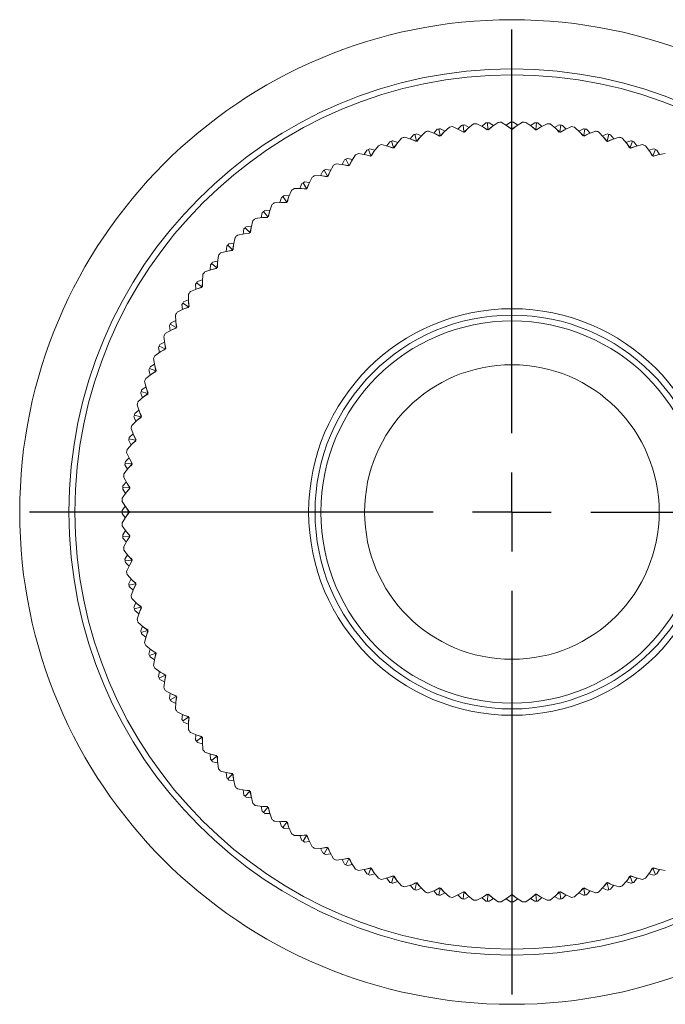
# Model space of a CAD drawing. Header units: inches. Extents: x 1.3 to 19.3, y 2.5 to 15.4.
# Tile 25 of 27: x 9.5 to 11.1, y 12.7 to 15.2. Entities that reach past the tile are written whole.
import ezdxf

# ---------------------------------------------------------------- set-up
doc = ezdxf.new("R2010")
doc.units = ezdxf.units.IN
doc.header["$MEASUREMENT"] = 0
doc.layers.add('SLD-0', color=7, linetype='Continuous')

# ---------------------------------------------------------------- blocks, each defined once
blk = doc.blocks.new('SW_CENTERMARKSYMBOL_0')
at = {"layer": 'SLD-0', "color": 0}
for p, q in [((0, 0.2), (0, 1.225)), ((0, 0), (0, 0.1)), ((-0.2, 0), (-1.225, 0)), ((0, 0), (-0.1, 0)), ((0, 0), (0, -0.1)), ((0, 0), (0.1, 0)), ((0.2, 0), (1.225, 0)), ((0, -0.2), (0, -1.225))]:
    blk.add_line(p, q, dxfattribs=at)

msp = doc.modelspace()

# ---------------------------------------------------------------- linework, layer by layer
at = {"color": 7, "linetype": 'Continuous', "lineweight": 15}
for p, q in [((10.6235, 14.9138), (10.6382, 14.9256)), ((10.6462, 14.9264), (10.6628, 14.9175)), ((10.6692, 14.9282), (10.6591, 14.9195)), ((10.6743, 14.9114), (10.6732, 14.9285)), ((10.6772, 14.9287), (10.6883, 14.9214)), ((10.6849, 14.9189), (10.7003, 14.9298)), ((10.7083, 14.9301), (10.7243, 14.9202)), ((10.7314, 14.9304), (10.7207, 14.9224)), ((10.7354, 14.9133), (10.7354, 14.9304)), ((10.7394, 14.9304), (10.75, 14.9224)), ((10.7464, 14.9202), (10.7625, 14.9301)), ((10.7705, 14.9298), (10.7859, 14.9189)), ((10.7935, 14.9287), (10.7824, 14.9214)), ((10.7965, 14.9114), (10.7975, 14.9285)), ((10.8015, 14.9282), (10.8117, 14.9195)), ((10.8079, 14.9175), (10.8246, 14.9264)), ((10.8325, 14.9256), (10.8472, 14.9138)), ((10.4931, 14.9003), (10.5054, 14.8952)), ((10.5024, 14.8921), (10.5155, 14.9057)), ((10.5233, 14.9074), (10.5409, 14.9007)), ((10.5459, 14.9121), (10.537, 14.9022)), ((10.5409, 14.9007), (10.5518, 14.8949)), ((10.5409, 14.9007), (10.5524, 14.8955)), ((10.5531, 14.8961), (10.5499, 14.9129)), ((10.5538, 14.9136), (10.5658, 14.9077)), ((10.5626, 14.9049), (10.5539, 14.8958)), ((10.5547, 14.8955), (10.5626, 14.9049)), ((10.5626, 14.9049), (10.5766, 14.9176)), ((10.5845, 14.9189), (10.6016, 14.911)), ((10.6073, 14.9221), (10.5978, 14.9128)), ((10.6016, 14.911), (10.6121, 14.9046)), ((10.6016, 14.911), (10.6127, 14.9051)), ((10.6134, 14.9057), (10.6113, 14.9226)), ((10.6121, 14.9046), (10.6134, 14.9057)), ((10.6134, 14.9057), (10.615, 14.905)), ((10.6235, 14.9138), (10.6142, 14.9053)), ((10.615, 14.905), (10.6235, 14.9138)), ((10.6153, 14.9231), (10.6268, 14.9165)), ((10.6628, 14.9175), (10.6729, 14.9104)), ((10.6628, 14.9175), (10.6736, 14.9109)), ((10.6729, 14.9104), (10.6743, 14.9114)), ((10.6743, 14.9114), (10.6758, 14.9106)), ((10.6849, 14.9189), (10.6751, 14.911)), ((10.6758, 14.9106), (10.6849, 14.9189)), ((10.7243, 14.9202), (10.7339, 14.9124)), ((10.7243, 14.9202), (10.7346, 14.9129)), ((10.7339, 14.9124), (10.7354, 14.9133)), ((10.7354, 14.9133), (10.7368, 14.9124)), ((10.7464, 14.9202), (10.7361, 14.9129)), ((10.7368, 14.9124), (10.7464, 14.9202)), ((10.7859, 14.9189), (10.7949, 14.9106)), ((10.7859, 14.9189), (10.7957, 14.911)), ((10.7949, 14.9106), (10.7965, 14.9114)), ((10.7965, 14.9114), (10.7979, 14.9104)), ((10.8079, 14.9175), (10.7972, 14.9109)), ((10.7979, 14.9104), (10.8079, 14.9175)), ((10.8555, 14.9231), (10.8439, 14.9165)), ((10.8472, 14.9138), (10.8557, 14.905)), ((10.8472, 14.9138), (10.8565, 14.9053)), ((10.8557, 14.905), (10.8573, 14.9057)), ((10.8573, 14.9057), (10.8595, 14.9226)), ((10.8573, 14.9057), (10.8587, 14.9046)), ((10.8691, 14.911), (10.858, 14.9051)), ((10.8587, 14.9046), (10.8691, 14.911)), ((10.8634, 14.9221), (10.873, 14.9128)), ((10.8691, 14.911), (10.8863, 14.9189)), ((10.8942, 14.9176), (10.9081, 14.9049)), ((10.9169, 14.9136), (10.905, 14.9077)), ((10.9081, 14.9049), (10.9161, 14.8955)), ((10.9081, 14.9049), (10.9169, 14.8958)), ((10.9177, 14.8961), (10.9209, 14.9129)), ((10.9298, 14.9007), (10.9183, 14.8955)), ((10.919, 14.8949), (10.9298, 14.9007)), ((10.9248, 14.9121), (10.9338, 14.9022)), ((10.9298, 14.9007), (10.9474, 14.9074)), ((10.9552, 14.9057), (10.9683, 14.8921)), ((10.9777, 14.9003), (10.9654, 14.8952)), ((10.4256, 14.8807), (10.418, 14.8698)), ((10.4347, 14.8657), (10.4294, 14.882)), ((10.4333, 14.8832), (10.4459, 14.8788)), ((10.4431, 14.8756), (10.4356, 14.8655)), ((10.4364, 14.8653), (10.4431, 14.8756)), ((10.4431, 14.8756), (10.4553, 14.89)), ((10.463, 14.8922), (10.481, 14.8866)), ((10.4853, 14.8983), (10.477, 14.8879)), ((10.481, 14.8866), (10.4922, 14.8815)), ((10.481, 14.8866), (10.4928, 14.8821)), ((10.4934, 14.8828), (10.4892, 14.8993)), ((10.4922, 14.8815), (10.4934, 14.8828)), ((10.4934, 14.8828), (10.4951, 14.8823)), ((10.5024, 14.8921), (10.4943, 14.8825)), ((10.4951, 14.8823), (10.5024, 14.8921)), ((10.5518, 14.8949), (10.5531, 14.8961)), ((10.5531, 14.8961), (10.5547, 14.8955)), ((10.9161, 14.8955), (10.9177, 14.8961)), ((10.9177, 14.8961), (10.919, 14.8949)), ((10.9683, 14.8921), (10.9757, 14.8823)), ((10.9683, 14.8921), (10.9765, 14.8825)), ((10.9757, 14.8823), (10.9773, 14.8828)), ((10.9773, 14.8828), (10.9816, 14.8993)), ((10.9773, 14.8828), (10.9785, 14.8815)), ((10.9897, 14.8866), (10.9779, 14.8821)), ((10.9785, 14.8815), (10.9897, 14.8866)), ((10.9855, 14.8983), (10.9938, 14.8879)), ((10.9897, 14.8866), (11.0077, 14.8922)), ((11.0154, 14.89), (11.0276, 14.8756)), ((11.0375, 14.8832), (11.0249, 14.8788)), ((11.0276, 14.8756), (11.0343, 14.8653)), ((11.0276, 14.8756), (11.0352, 14.8655)), ((11.036, 14.8657), (11.0413, 14.882)), ((11.0451, 14.8807), (11.0528, 14.8698)), ((10.3459, 14.8506), (10.3644, 14.8473)), ((10.3672, 14.8594), (10.3603, 14.848)), ((10.3772, 14.845), (10.3709, 14.8609)), ((10.3747, 14.8624), (10.3875, 14.8588)), ((10.385, 14.8554), (10.3781, 14.8449)), ((10.3789, 14.8447), (10.385, 14.8554)), ((10.385, 14.8554), (10.3963, 14.8705)), ((10.4038, 14.8732), (10.4221, 14.8688)), ((10.4221, 14.8688), (10.4336, 14.8644)), ((10.4221, 14.8688), (10.4342, 14.865)), ((10.4336, 14.8644), (10.4347, 14.8657)), ((10.4347, 14.8657), (10.4364, 14.8653)), ((11.0343, 14.8653), (11.036, 14.8657)), ((11.036, 14.8657), (11.0371, 14.8644)), ((11.0486, 14.8688), (11.0366, 14.865)), ((11.0371, 14.8644), (11.0486, 14.8688)), ((11.0486, 14.8688), (11.067, 14.8732)), ((11.0745, 14.8705), (11.0858, 14.8554)), ((11.0961, 14.8624), (11.0832, 14.8588)), ((11.0858, 14.8554), (11.0918, 14.8447)), ((11.0858, 14.8554), (11.0927, 14.8449)), ((11.0935, 14.845), (11.0998, 14.8609)), ((11.1035, 14.8594), (11.1105, 14.848)), ((11.1063, 14.8473), (11.1249, 14.8506)), ((10.3102, 14.8345), (10.304, 14.8227)), ((10.3211, 14.8207), (10.3139, 14.8362)), ((10.3175, 14.8379), (10.3305, 14.8352)), ((10.3282, 14.8316), (10.322, 14.8206)), ((10.3228, 14.8206), (10.3282, 14.8316)), ((10.3282, 14.8316), (10.3385, 14.8474)), ((10.3644, 14.8473), (10.3762, 14.8436)), ((10.3644, 14.8473), (10.3767, 14.8443)), ((10.3762, 14.8436), (10.3772, 14.845)), ((10.3772, 14.845), (10.3789, 14.8447)), ((11.0918, 14.8447), (11.0935, 14.845)), ((11.0935, 14.845), (11.0946, 14.8436)), ((11.1063, 14.8473), (11.0941, 14.8443)), ((11.0946, 14.8436), (11.1063, 14.8473)), ((10.2549, 14.806), (10.2495, 14.7939)), ((10.2667, 14.793), (10.2584, 14.808)), ((10.262, 14.8099), (10.2752, 14.808)), ((10.2731, 14.8043), (10.2676, 14.793)), ((10.2684, 14.7929), (10.2731, 14.8043)), ((10.2731, 14.8043), (10.2824, 14.8207)), ((10.2895, 14.8243), (10.3082, 14.8222)), ((10.3082, 14.8222), (10.3202, 14.8193)), ((10.3082, 14.8222), (10.3206, 14.82)), ((10.3202, 14.8193), (10.3211, 14.8207)), ((10.3211, 14.8207), (10.3228, 14.8206)), ((10.2141, 14.7619), (10.2049, 14.7763)), ((10.2083, 14.7785), (10.2216, 14.7774)), ((10.2197, 14.7736), (10.228, 14.7905)), ((10.2349, 14.7946), (10.2537, 14.7936)), ((10.2537, 14.7936), (10.2658, 14.7915)), ((10.2537, 14.7936), (10.2662, 14.7922)), ((10.2658, 14.7915), (10.2667, 14.793)), ((10.2667, 14.793), (10.2684, 14.7929)), ((10.1684, 14.7395), (10.1756, 14.757)), ((10.1822, 14.7615), (10.2011, 14.7617)), ((10.2015, 14.7742), (10.1968, 14.7617)), ((10.2011, 14.7617), (10.2133, 14.7603)), ((10.2011, 14.7617), (10.2137, 14.7611)), ((10.2133, 14.7603), (10.2141, 14.7619)), ((10.2141, 14.7619), (10.2158, 14.7619)), ((10.2197, 14.7736), (10.2149, 14.7619)), ((10.2158, 14.7619), (10.2197, 14.7736)), ((10.1318, 14.7251), (10.1506, 14.7265)), ((10.1502, 14.739), (10.1463, 14.7262)), ((10.1506, 14.7265), (10.1632, 14.7267)), ((10.1506, 14.7265), (10.1629, 14.7259)), ((10.1635, 14.7275), (10.1535, 14.7414)), ((10.1567, 14.7437), (10.1701, 14.7435)), ((10.1629, 14.7259), (10.1635, 14.7275)), ((10.1635, 14.7275), (10.1652, 14.7277)), ((10.1684, 14.7395), (10.1644, 14.7276)), ((10.1652, 14.7277), (10.1684, 14.7395)), ((10.1012, 14.7007), (10.0982, 14.6877)), ((10.1152, 14.6901), (10.1043, 14.7032)), ((10.1074, 14.7058), (10.1207, 14.7064)), ((10.1194, 14.7024), (10.1161, 14.6902)), ((10.1169, 14.6903), (10.1194, 14.7024)), ((10.1194, 14.7024), (10.1254, 14.7202)), ((10.0728, 14.6622), (10.0777, 14.6804)), ((10.0837, 14.6857), (10.1023, 14.6883)), ((10.1023, 14.6883), (10.1149, 14.6892)), ((10.1023, 14.6883), (10.1147, 14.6884)), ((10.1147, 14.6884), (10.1152, 14.6901)), ((10.1152, 14.6901), (10.1169, 14.6903)), ((10.0547, 14.6593), (10.0525, 14.6462)), ((10.0694, 14.6497), (10.0577, 14.6621)), ((10.0606, 14.6648), (10.0739, 14.6663)), ((10.0728, 14.6622), (10.0702, 14.6498)), ((10.0711, 14.65), (10.0728, 14.6622)), ((10.0287, 14.6192), (10.0325, 14.6376)), ((10.0382, 14.6433), (10.0566, 14.6471)), ((10.0566, 14.6471), (10.0691, 14.6488)), ((10.0566, 14.6471), (10.0689, 14.648)), ((10.0689, 14.648), (10.0694, 14.6497)), ((10.0694, 14.6497), (10.0711, 14.65)), ((9.9954, 14.5981), (10.0136, 14.603)), ((10.011, 14.6152), (10.0095, 14.6019)), ((10.0136, 14.603), (10.026, 14.6056)), ((10.0136, 14.603), (10.0258, 14.6047)), ((10.0261, 14.6064), (10.0137, 14.6181)), ((10.0164, 14.621), (10.0296, 14.6233)), ((10.0258, 14.6047), (10.0261, 14.6064)), ((10.0261, 14.6064), (10.0278, 14.6069)), ((10.0287, 14.6192), (10.027, 14.6067)), ((10.0278, 14.6069), (10.0287, 14.6192)), ((9.9751, 14.5746), (9.9881, 14.5776)), ((9.9875, 14.5735), (9.9901, 14.5921)), ((9.9556, 14.5504), (9.9734, 14.5564)), ((9.97, 14.5684), (9.9694, 14.5551)), ((9.9857, 14.5606), (9.9726, 14.5715)), ((9.9734, 14.5564), (9.9856, 14.5597)), ((9.9734, 14.5564), (9.9855, 14.5589)), ((9.9855, 14.5589), (9.9857, 14.5606)), ((9.9857, 14.5606), (9.9874, 14.5611)), ((9.9875, 14.5735), (9.9866, 14.5609)), ((9.9874, 14.5611), (9.9875, 14.5735)), ((9.9368, 14.5256), (9.9496, 14.5295)), ((9.9492, 14.5252), (9.9491, 14.5126)), ((9.9492, 14.5252), (9.9507, 14.544)), ((9.9499, 14.5129), (9.9492, 14.5252)), ((9.9188, 14.5002), (9.9363, 14.5074)), ((9.9321, 14.5191), (9.9323, 14.5057)), ((9.9483, 14.5123), (9.9344, 14.5223)), ((9.9363, 14.5074), (9.9482, 14.5114)), ((9.9363, 14.5074), (9.9481, 14.5106)), ((9.9481, 14.5106), (9.9483, 14.5123)), ((9.9483, 14.5123), (9.9499, 14.5129)), ((9.9016, 14.4743), (9.9141, 14.479)), ((9.9141, 14.4747), (9.9143, 14.4936)), ((9.8853, 14.4478), (9.9022, 14.4561)), ((9.8973, 14.4675), (9.8984, 14.4542)), ((9.9139, 14.4617), (9.8995, 14.4709)), ((9.9022, 14.4561), (9.9139, 14.4609)), ((9.9022, 14.4561), (9.9139, 14.46)), ((9.9139, 14.4617), (9.9155, 14.4625)), ((9.9139, 14.46), (9.9139, 14.4617)), ((9.9155, 14.4625), (9.9141, 14.4747)), ((9.9141, 14.4747), (9.9147, 14.4621)), ((9.8698, 14.4209), (9.8819, 14.4263)), ((9.8822, 14.4221), (9.8812, 14.4409)), ((9.8551, 14.3934), (9.8715, 14.4027)), ((9.8659, 14.4138), (9.8678, 14.4006)), ((9.8828, 14.4091), (9.8678, 14.4174)), ((9.8715, 14.4027), (9.8828, 14.4082)), ((9.8715, 14.4027), (9.8829, 14.4074)), ((9.8843, 14.41), (9.8822, 14.4221)), ((9.8822, 14.4221), (9.8836, 14.4096)), ((9.8828, 14.4091), (9.8843, 14.41)), ((9.8829, 14.4074), (9.8828, 14.4091)), ((9.8536, 14.3676), (9.8515, 14.3863)), ((9.8379, 14.3583), (9.8406, 14.3453)), ((9.8551, 14.3547), (9.8396, 14.3619)), ((9.8413, 14.3656), (9.8531, 14.3718)), ((9.8442, 14.3476), (9.8552, 14.3538)), ((9.8442, 14.3476), (9.8552, 14.353)), ((9.8565, 14.3556), (9.8536, 14.3676)), ((9.8536, 14.3676), (9.8558, 14.3552)), ((9.8551, 14.3547), (9.8565, 14.3556)), ((9.8552, 14.353), (9.8551, 14.3547)), ((9.8285, 14.3114), (9.8252, 14.3299)), ((9.8284, 14.3373), (9.8442, 14.3476)), ((9.8134, 14.3011), (9.817, 14.2883)), ((9.8308, 14.2986), (9.8149, 14.3049)), ((9.8164, 14.3086), (9.8278, 14.3155)), ((9.8322, 14.2996), (9.8285, 14.3114)), ((9.8285, 14.3114), (9.8315, 14.2991)), ((9.8053, 14.2795), (9.8204, 14.2908)), ((9.8204, 14.2908), (9.8309, 14.2977)), ((9.8204, 14.2908), (9.8311, 14.2969)), ((9.8308, 14.2986), (9.8322, 14.2996)), ((9.8311, 14.2969), (9.8308, 14.2986)), ((9.7951, 14.2502), (9.806, 14.2578)), ((9.807, 14.2537), (9.8026, 14.272)), ((9.8114, 14.2422), (9.807, 14.2537)), ((9.807, 14.2537), (9.8107, 14.2416)), ((9.7858, 14.2205), (9.8002, 14.2327)), ((9.7926, 14.2425), (9.7969, 14.2299)), ((9.8101, 14.2411), (9.7938, 14.2464)), ((9.8002, 14.2327), (9.8103, 14.2402)), ((9.8002, 14.2327), (9.8105, 14.2394)), ((9.8101, 14.2411), (9.8114, 14.2422)), ((9.8105, 14.2394), (9.8101, 14.2411)), ((9.7892, 14.1948), (9.7836, 14.2128)), ((9.7755, 14.1827), (9.7806, 14.1704)), ((9.793, 14.1824), (9.7765, 14.1866)), ((9.7775, 14.1905), (9.7879, 14.1988)), ((9.7837, 14.1734), (9.7933, 14.1815)), ((9.7837, 14.1734), (9.7935, 14.1807)), ((9.7943, 14.1836), (9.7892, 14.1948)), ((9.7892, 14.1948), (9.7937, 14.183)), ((9.793, 14.1824), (9.7943, 14.1836)), ((9.7935, 14.1807), (9.793, 14.1824)), ((9.7751, 14.1349), (9.7684, 14.1525)), ((9.7701, 14.1603), (9.7837, 14.1734)), ((9.7797, 14.1227), (9.7629, 14.1259)), ((9.7637, 14.1299), (9.7736, 14.1388)), ((9.7809, 14.124), (9.7751, 14.1349)), ((9.7751, 14.1349), (9.7803, 14.1234)), ((9.7582, 14.0992), (9.7709, 14.1131)), ((9.7622, 14.122), (9.7681, 14.11)), ((9.7709, 14.1131), (9.78, 14.1219)), ((9.7709, 14.1131), (9.7803, 14.1211)), ((9.7797, 14.1227), (9.7809, 14.124)), ((9.7803, 14.1211), (9.7797, 14.1227)), ((9.7537, 14.0685), (9.763, 14.078)), ((9.7647, 14.0742), (9.7569, 14.0913)), ((9.7502, 14.0376), (9.762, 14.0522)), ((9.7527, 14.0605), (9.7593, 14.049)), ((9.7701, 14.0624), (9.7532, 14.0645)), ((9.762, 14.0522), (9.7705, 14.0616)), ((9.762, 14.0522), (9.7708, 14.0608)), ((9.7712, 14.0637), (9.7647, 14.0742)), ((9.7647, 14.0742), (9.7707, 14.0631)), ((9.7701, 14.0624), (9.7712, 14.0637)), ((9.7708, 14.0608), (9.7701, 14.0624)), ((9.7583, 14.013), (9.7494, 14.0296)), ((9.7644, 14.0015), (9.7473, 14.0026)), ((9.7476, 14.0066), (9.7563, 14.0167)), ((9.7569, 13.9909), (9.7648, 14.0007)), ((9.7654, 14.0029), (9.7583, 14.013)), ((9.7583, 14.013), (9.7649, 14.0022)), ((9.7644, 14.0015), (9.7654, 14.0029)), ((9.7652, 14), (9.7644, 14.0015)), ((9.746, 13.9755), (9.7569, 13.9909)), ((9.7471, 13.9986), (9.7544, 13.9875)), ((9.7569, 13.9909), (9.7652, 14)), ((9.7454, 13.9444), (9.7534, 13.9551)), ((9.7556, 13.9515), (9.7457, 13.9675)), ((9.7634, 13.9419), (9.7556, 13.9515)), ((9.7556, 13.9515), (9.7629, 13.9412)), ((9.7625, 13.9404), (9.7454, 13.9404)), ((9.7454, 13.9364), (9.7534, 13.9258)), ((9.7457, 13.9133), (9.7556, 13.9294)), ((9.7556, 13.9294), (9.7629, 13.9397)), ((9.7556, 13.9294), (9.7634, 13.939)), ((9.7625, 13.9404), (9.7634, 13.9419)), ((9.7634, 13.939), (9.7625, 13.9404)), ((9.7569, 13.8899), (9.746, 13.9053)), ((9.7471, 13.8823), (9.7544, 13.8934)), ((9.7644, 13.8793), (9.7473, 13.8783)), ((9.7652, 13.8809), (9.7569, 13.8899)), ((9.7569, 13.8899), (9.7648, 13.8801)), ((9.7583, 13.8679), (9.7649, 13.8786)), ((9.7583, 13.8679), (9.7654, 13.8779)), ((9.7644, 13.8793), (9.7652, 13.8809)), ((9.7654, 13.8779), (9.7644, 13.8793)), ((9.7476, 13.8743), (9.7563, 13.8641)), ((9.7494, 13.8512), (9.7583, 13.8679)), ((9.762, 13.8286), (9.7502, 13.8433)), ((9.7527, 13.8203), (9.7593, 13.8319)), ((9.7708, 13.8201), (9.762, 13.8286)), ((9.762, 13.8286), (9.7705, 13.8193)), ((9.7701, 13.8185), (9.7532, 13.8163)), ((9.7537, 13.8124), (9.763, 13.8028)), ((9.7569, 13.7895), (9.7647, 13.8067)), ((9.7647, 13.8067), (9.7707, 13.8178)), ((9.7647, 13.8067), (9.7712, 13.8171)), ((9.7701, 13.8185), (9.7708, 13.8201)), ((9.7712, 13.8171), (9.7701, 13.8185)), ((9.7709, 13.7677), (9.7582, 13.7816)), ((9.7622, 13.7589), (9.7681, 13.7708)), ((9.7797, 13.7581), (9.7629, 13.7549)), ((9.7637, 13.751), (9.7736, 13.742)), ((9.7803, 13.7597), (9.7709, 13.7677)), ((9.7709, 13.7677), (9.78, 13.7589)), ((9.7751, 13.746), (9.7803, 13.7575)), ((9.7751, 13.746), (9.7809, 13.7568)), ((9.7797, 13.7581), (9.7803, 13.7597)), ((9.7809, 13.7568), (9.7797, 13.7581)), ((9.7684, 13.7284), (9.7751, 13.746)), ((9.7837, 13.7075), (9.7701, 13.7206)), ((9.7755, 13.6981), (9.7806, 13.7104)), ((9.7935, 13.7001), (9.7837, 13.7075)), ((9.7837, 13.7075), (9.7933, 13.6993)), ((9.793, 13.6985), (9.7935, 13.7001)), ((9.793, 13.6985), (9.7765, 13.6942)), ((9.7775, 13.6903), (9.7879, 13.682)), ((9.7836, 13.6681), (9.7892, 13.6861)), ((9.7892, 13.6861), (9.7937, 13.6979)), ((9.7892, 13.6861), (9.7943, 13.6973)), ((9.7943, 13.6973), (9.793, 13.6985)), ((9.8002, 13.6482), (9.7858, 13.6604)), ((9.7926, 13.6383), (9.7969, 13.6509)), ((9.8101, 13.6398), (9.7938, 13.6345)), ((9.7951, 13.6307), (9.806, 13.623)), ((9.8105, 13.6415), (9.8002, 13.6482)), ((9.8002, 13.6482), (9.8103, 13.6406)), ((9.8026, 13.6088), (9.807, 13.6272)), ((9.807, 13.6272), (9.8107, 13.6392)), ((9.807, 13.6272), (9.8114, 13.6387)), ((9.8101, 13.6398), (9.8105, 13.6415)), ((9.8114, 13.6387), (9.8101, 13.6398)), ((9.8204, 13.59), (9.8053, 13.6013)), ((9.8134, 13.5797), (9.817, 13.5926)), ((9.8308, 13.5823), (9.8149, 13.576)), ((9.8311, 13.584), (9.8204, 13.59)), ((9.8204, 13.59), (9.8309, 13.5831)), ((9.8285, 13.5695), (9.8315, 13.5817)), ((9.8285, 13.5695), (9.8322, 13.5812)), ((9.8308, 13.5823), (9.8311, 13.584)), ((9.8322, 13.5812), (9.8308, 13.5823)), ((9.8164, 13.5723), (9.8278, 13.5653)), ((9.8252, 13.5509), (9.8285, 13.5695)), ((9.8442, 13.5333), (9.8284, 13.5436)), ((9.8379, 13.5225), (9.8406, 13.5356)), ((9.8551, 13.5262), (9.8396, 13.5189)), ((9.8552, 13.5279), (9.8442, 13.5333)), ((9.8442, 13.5333), (9.8552, 13.5271)), ((9.8536, 13.5133), (9.8558, 13.5257)), ((9.8536, 13.5133), (9.8565, 13.5252)), ((9.8551, 13.5262), (9.8552, 13.5279)), ((9.8565, 13.5252), (9.8551, 13.5262)), ((9.8413, 13.5153), (9.8531, 13.5091)), ((9.8515, 13.4945), (9.8536, 13.5133)), ((9.8715, 13.4781), (9.8551, 13.4874)), ((9.8659, 13.467), (9.8678, 13.4802)), ((9.8829, 13.4734), (9.8715, 13.4781)), ((9.8715, 13.4781), (9.8828, 13.4726)), ((9.8828, 13.4717), (9.8678, 13.4635)), ((9.8698, 13.46), (9.8819, 13.4545)), ((9.8812, 13.4399), (9.8822, 13.4587)), ((9.8822, 13.4587), (9.8836, 13.4713)), ((9.8822, 13.4587), (9.8843, 13.4709)), ((9.8828, 13.4717), (9.8829, 13.4734)), ((9.8843, 13.4709), (9.8828, 13.4717)), ((9.9022, 13.4248), (9.8853, 13.433)), ((9.8973, 13.4134), (9.8984, 13.4266)), ((9.9139, 13.4191), (9.8995, 13.41)), ((9.9016, 13.4066), (9.9141, 13.4019)), ((9.9139, 13.4208), (9.9022, 13.4248)), ((9.9022, 13.4248), (9.9139, 13.42)), ((9.9139, 13.4191), (9.9139, 13.4208)), ((9.9155, 13.4184), (9.9139, 13.4191)), ((9.9141, 13.4061), (9.9147, 13.4187)), ((9.9141, 13.4061), (9.9155, 13.4184)), ((9.9143, 13.3873), (9.9141, 13.4061)), ((9.9363, 13.3735), (9.9188, 13.3807)), ((9.9321, 13.3618), (9.9323, 13.3751)), ((9.9483, 13.3686), (9.9344, 13.3585)), ((9.9481, 13.3703), (9.9363, 13.3735)), ((9.9363, 13.3735), (9.9482, 13.3694)), ((9.9368, 13.3553), (9.9496, 13.3514)), ((9.9483, 13.3686), (9.9481, 13.3703)), ((9.9499, 13.3679), (9.9483, 13.3686)), ((9.9492, 13.3556), (9.9491, 13.3682)), ((9.9492, 13.3556), (9.9499, 13.3679)), ((9.9507, 13.3368), (9.9492, 13.3556)), ((9.9734, 13.3244), (9.9556, 13.3305)), ((9.97, 13.3125), (9.9694, 13.3258)), ((9.9857, 13.3203), (9.9726, 13.3094)), ((9.9855, 13.322), (9.9734, 13.3244)), ((9.9734, 13.3244), (9.9856, 13.3211)), ((9.9751, 13.3063), (9.9881, 13.3032)), ((9.9857, 13.3203), (9.9855, 13.322)), ((9.9874, 13.3197), (9.9857, 13.3203)), ((9.9875, 13.3074), (9.9866, 13.32)), ((9.9875, 13.3074), (9.9874, 13.3197)), ((9.9901, 13.2887), (9.9875, 13.3074)), ((10.0136, 13.2778), (9.9954, 13.2827)), ((10.011, 13.2657), (10.0095, 13.2789)), ((10.0258, 13.2761), (10.0136, 13.2778)), ((10.0136, 13.2778), (10.026, 13.2753)), ((10.0261, 13.2744), (10.0258, 13.2761)), ((10.0261, 13.2744), (10.0137, 13.2627)), ((10.0164, 13.2598), (10.0296, 13.2575)), ((10.0278, 13.274), (10.0261, 13.2744)), ((10.0287, 13.2617), (10.027, 13.2742)), ((10.0287, 13.2617), (10.0278, 13.274)), ((10.0325, 13.2432), (10.0287, 13.2617)), ((10.0566, 13.2338), (10.0382, 13.2376)), ((10.0547, 13.2215), (10.0525, 13.2346)), ((10.0689, 13.2329), (10.0566, 13.2338)), ((10.0566, 13.2338), (10.0691, 13.2321)), ((10.0694, 13.2312), (10.0577, 13.2187)), ((10.0694, 13.2312), (10.0689, 13.2329)), ((10.0711, 13.2309), (10.0694, 13.2312)), ((10.0728, 13.2187), (10.0702, 13.231)), ((10.0728, 13.2187), (10.0711, 13.2309)), ((10.0606, 13.216), (10.0739, 13.2146)), ((10.0777, 13.2005), (10.0728, 13.2187)), ((10.1023, 13.1926), (10.0837, 13.1952)), ((10.1012, 13.1802), (10.0982, 13.1932)), ((10.1147, 13.1924), (10.1023, 13.1926)), ((10.1023, 13.1926), (10.1149, 13.1916)), ((10.1152, 13.1908), (10.1043, 13.1776)), ((10.1074, 13.1751), (10.1207, 13.1745)), ((10.1152, 13.1908), (10.1147, 13.1924)), ((10.1169, 13.1905), (10.1152, 13.1908)), ((10.1194, 13.1785), (10.1161, 13.1907)), ((10.1194, 13.1785), (10.1169, 13.1905)), ((10.1254, 13.1606), (10.1194, 13.1785)), ((10.1506, 13.1543), (10.1318, 13.1557)), ((10.1502, 13.1419), (10.1463, 13.1546)), ((10.1629, 13.1549), (10.1506, 13.1543)), ((10.1506, 13.1543), (10.1632, 13.1541)), ((10.1635, 13.1533), (10.1535, 13.1395)), ((10.1635, 13.1533), (10.1629, 13.1549)), ((10.1652, 13.1532), (10.1635, 13.1533)), ((10.1684, 13.1413), (10.1644, 13.1533)), ((10.1684, 13.1413), (10.1652, 13.1532)), ((10.1567, 13.1371), (10.1701, 13.1374)), ((10.1756, 13.1239), (10.1684, 13.1413)), ((10.2011, 13.1191), (10.1822, 13.1194)), ((10.2015, 13.1067), (10.1968, 13.1192)), ((10.2133, 13.1205), (10.2011, 13.1191)), ((10.2011, 13.1191), (10.2137, 13.1198)), ((10.2141, 13.119), (10.2049, 13.1045)), ((10.2083, 13.1024), (10.2216, 13.1035)), ((10.2141, 13.119), (10.2133, 13.1205)), ((10.2158, 13.1189), (10.2141, 13.119)), ((10.2197, 13.1073), (10.2149, 13.119)), ((10.2197, 13.1073), (10.2158, 13.1189)), ((10.228, 13.0903), (10.2197, 13.1073)), ((10.2537, 13.0872), (10.2349, 13.0863)), ((10.2549, 13.0748), (10.2495, 13.087)), ((10.2658, 13.0894), (10.2537, 13.0872)), ((10.2537, 13.0872), (10.2662, 13.0886)), ((10.2667, 13.0879), (10.2584, 13.0729)), ((10.2667, 13.0879), (10.2658, 13.0894)), ((10.2684, 13.0879), (10.2667, 13.0879)), ((10.2731, 13.0765), (10.2676, 13.0879)), ((10.2731, 13.0765), (10.2684, 13.0879)), ((10.2824, 13.0602), (10.2731, 13.0765)), ((10.262, 13.071), (10.2752, 13.0729)), ((10.3082, 13.0586), (10.2895, 13.0565)), ((10.3102, 13.0464), (10.304, 13.0582)), ((10.3202, 13.0615), (10.3082, 13.0586)), ((10.3082, 13.0586), (10.3206, 13.0608)), ((10.3211, 13.0601), (10.3139, 13.0446)), ((10.3211, 13.0601), (10.3202, 13.0615)), ((10.3228, 13.0603), (10.3211, 13.0601)), ((10.3282, 13.0492), (10.322, 13.0602)), ((10.3282, 13.0492), (10.3228, 13.0603)), ((10.3175, 13.0429), (10.3305, 13.0457)), ((10.3385, 13.0334), (10.3282, 13.0492)), ((10.3644, 13.0336), (10.3459, 13.0303)), ((10.3672, 13.0214), (10.3603, 13.0328)), ((10.3762, 13.0372), (10.3644, 13.0336)), ((10.3644, 13.0336), (10.3767, 13.0365)), ((10.3772, 13.0358), (10.3709, 13.0199)), ((10.3772, 13.0358), (10.3762, 13.0372)), ((10.3789, 13.0361), (10.3772, 13.0358)), ((10.385, 13.0254), (10.3781, 13.036)), ((10.385, 13.0254), (10.3789, 13.0361)), ((10.3963, 13.0103), (10.385, 13.0254)), ((11.0858, 13.0254), (11.0745, 13.0103)), ((11.0918, 13.0361), (11.0858, 13.0254)), ((11.0858, 13.0254), (11.0927, 13.036)), ((11.0935, 13.0358), (11.0918, 13.0361)), ((11.0946, 13.0372), (11.0935, 13.0358)), ((11.0935, 13.0358), (11.0998, 13.0199)), ((11.1063, 13.0336), (11.0941, 13.0365)), ((11.1063, 13.0336), (11.0946, 13.0372)), ((11.1035, 13.0214), (11.1105, 13.0328)), ((11.1249, 13.0303), (11.1063, 13.0336)), ((10.3747, 13.0185), (10.3875, 13.022)), ((10.4221, 13.0121), (10.4038, 13.0076)), ((10.4256, 13.0001), (10.418, 13.0111)), ((10.4336, 13.0164), (10.4221, 13.0121)), ((10.4221, 13.0121), (10.4342, 13.0158)), ((10.4347, 13.0151), (10.4294, 12.9989)), ((10.4333, 12.9976), (10.4459, 13.002)), ((10.4347, 13.0151), (10.4336, 13.0164)), ((10.4364, 13.0155), (10.4347, 13.0151)), ((10.4431, 13.0052), (10.4356, 13.0153)), ((10.4431, 13.0052), (10.4364, 13.0155)), ((10.4553, 12.9909), (10.4431, 13.0052)), ((11.0276, 13.0052), (11.0154, 12.9909)), ((11.0375, 12.9976), (11.0249, 13.002)), ((11.0343, 13.0155), (11.0276, 13.0052)), ((11.0276, 13.0052), (11.0352, 13.0153)), ((11.036, 13.0151), (11.0343, 13.0155)), ((11.0371, 13.0164), (11.036, 13.0151)), ((11.036, 13.0151), (11.0413, 12.9989)), ((11.0486, 13.0121), (11.0366, 13.0158)), ((11.0486, 13.0121), (11.0371, 13.0164)), ((11.0451, 13.0001), (11.0528, 13.0111)), ((11.067, 13.0076), (11.0486, 13.0121)), ((11.0961, 13.0185), (11.0832, 13.022)), ((10.481, 12.9942), (10.463, 12.9886)), ((10.4853, 12.9825), (10.477, 12.993)), ((10.4922, 12.9993), (10.481, 12.9942)), ((10.481, 12.9942), (10.4928, 12.9987)), ((10.4934, 12.9981), (10.4892, 12.9815)), ((10.4934, 12.9981), (10.4922, 12.9993)), ((10.4931, 12.9805), (10.5054, 12.9857)), ((10.4951, 12.9986), (10.4934, 12.9981)), ((10.5024, 12.9887), (10.4943, 12.9983)), ((10.5024, 12.9887), (10.4951, 12.9986)), ((10.5155, 12.9751), (10.5024, 12.9887)), ((10.5409, 12.9801), (10.5233, 12.9734)), ((10.5459, 12.9687), (10.537, 12.9786)), ((10.5518, 12.9859), (10.5409, 12.9801)), ((10.5409, 12.9801), (10.5524, 12.9853)), ((10.5531, 12.9847), (10.5499, 12.968)), ((10.5531, 12.9847), (10.5518, 12.9859)), ((10.5547, 12.9854), (10.5531, 12.9847)), ((10.5626, 12.976), (10.5539, 12.9851)), ((10.5626, 12.976), (10.5547, 12.9854)), ((10.5766, 12.9632), (10.5626, 12.976)), ((10.6121, 12.9763), (10.6016, 12.9698)), ((10.6016, 12.9698), (10.6127, 12.9757)), ((10.6134, 12.9752), (10.6113, 12.9582)), ((10.6134, 12.9752), (10.6121, 12.9763)), ((10.615, 12.9759), (10.6134, 12.9752)), ((10.6235, 12.967), (10.6142, 12.9755)), ((10.6235, 12.967), (10.615, 12.9759)), ((10.8557, 12.9759), (10.8472, 12.967)), ((10.8472, 12.967), (10.8565, 12.9755)), ((10.8573, 12.9752), (10.8557, 12.9759)), ((10.8587, 12.9763), (10.8573, 12.9752)), ((10.8573, 12.9752), (10.8595, 12.9582)), ((10.8691, 12.9698), (10.858, 12.9757)), ((10.8691, 12.9698), (10.8587, 12.9763)), ((10.9081, 12.976), (10.8942, 12.9632)), ((10.9161, 12.9854), (10.9081, 12.976)), ((10.9081, 12.976), (10.9169, 12.9851)), ((10.9177, 12.9847), (10.9161, 12.9854)), ((10.919, 12.9859), (10.9177, 12.9847)), ((10.9177, 12.9847), (10.9209, 12.968)), ((10.9298, 12.9801), (10.9183, 12.9853)), ((10.9298, 12.9801), (10.919, 12.9859)), ((10.9248, 12.9687), (10.9338, 12.9786)), ((10.9474, 12.9734), (10.9298, 12.9801)), ((10.9683, 12.9887), (10.9552, 12.9751)), ((10.9777, 12.9805), (10.9654, 12.9857)), ((10.9757, 12.9986), (10.9683, 12.9887)), ((10.9683, 12.9887), (10.9765, 12.9983)), ((10.9773, 12.9981), (10.9757, 12.9986)), ((10.9785, 12.9993), (10.9773, 12.9981)), ((10.9773, 12.9981), (10.9816, 12.9815)), ((10.9897, 12.9942), (10.9779, 12.9987)), ((10.9897, 12.9942), (10.9785, 12.9993)), ((10.9855, 12.9825), (10.9938, 12.993)), ((11.0077, 12.9886), (10.9897, 12.9942)), ((10.5538, 12.9672), (10.5658, 12.9731)), ((10.6016, 12.9698), (10.5845, 12.962)), ((10.6073, 12.9587), (10.5978, 12.968)), ((10.6153, 12.9577), (10.6268, 12.9644)), ((10.6382, 12.9552), (10.6235, 12.967)), ((10.6628, 12.9633), (10.6462, 12.9545)), ((10.6692, 12.9526), (10.6591, 12.9613)), ((10.6729, 12.9704), (10.6628, 12.9633)), ((10.6628, 12.9633), (10.6736, 12.9699)), ((10.6743, 12.9694), (10.6729, 12.9704)), ((10.6743, 12.9694), (10.6732, 12.9524)), ((10.6758, 12.9702), (10.6743, 12.9694)), ((10.6849, 12.9619), (10.6751, 12.9698)), ((10.6849, 12.9619), (10.6758, 12.9702)), ((10.6772, 12.9521), (10.6883, 12.9595)), ((10.7003, 12.951), (10.6849, 12.9619)), ((10.7243, 12.9607), (10.7083, 12.9508)), ((10.7314, 12.9504), (10.7207, 12.9585)), ((10.7339, 12.9684), (10.7243, 12.9607)), ((10.7243, 12.9607), (10.7346, 12.968)), ((10.7354, 12.9675), (10.7339, 12.9684)), ((10.7368, 12.9684), (10.7354, 12.9675)), ((10.7354, 12.9675), (10.7354, 12.9504)), ((10.7464, 12.9607), (10.7361, 12.968)), ((10.7464, 12.9607), (10.7368, 12.9684)), ((10.7394, 12.9504), (10.75, 12.9585)), ((10.7625, 12.9508), (10.7464, 12.9607)), ((10.7859, 12.9619), (10.7705, 12.951)), ((10.7935, 12.9521), (10.7824, 12.9595)), ((10.7949, 12.9702), (10.7859, 12.9619)), ((10.7859, 12.9619), (10.7957, 12.9698)), ((10.7965, 12.9694), (10.7949, 12.9702)), ((10.7979, 12.9704), (10.7965, 12.9694)), ((10.7965, 12.9694), (10.7975, 12.9524)), ((10.8079, 12.9633), (10.7972, 12.9699)), ((10.8079, 12.9633), (10.7979, 12.9704)), ((10.8015, 12.9526), (10.8117, 12.9613)), ((10.8246, 12.9545), (10.8079, 12.9633)), ((10.8472, 12.967), (10.8325, 12.9552)), ((10.8555, 12.9577), (10.8439, 12.9644)), ((10.8634, 12.9587), (10.873, 12.968)), ((10.8863, 12.962), (10.8691, 12.9698)), ((10.9169, 12.9672), (10.905, 12.9731))]:
    msp.add_line(p, q, dxfattribs=at)
for radius in [1.25, 1.125, 1.11, 0.5162, 0.5, 0.485, 0.374]:
    msp.add_circle((10.7354, 13.9404), radius, dxfattribs=at)
for start, end in [(95.1684, 95.6316), (93.6, 93.8324), (93.3676, 93.6), (91.5684, 92.0316), (90, 90.2324), (89.7676, 90), (87.9684, 88.4316), (86.4, 86.6324), (86.1676, 86.4), (84.3684, 84.8316), (104.1676, 104.4), (102.3684, 102.8316), (100.8, 101.0324), (100.5676, 100.8), (98.7684, 99.2316), (97.2, 97.4324), (96.9676, 97.2), (82.8, 83.0324), (82.5676, 82.8), (80.7684, 81.2316), (79.2, 79.4324), (78.9676, 79.2), (77.1684, 77.6316), (75.6, 75.8324), (108, 108.2324), (107.7676, 108), (105.9684, 106.4316), (104.4, 104.6324), (75.3676, 75.6), (73.5684, 74.0316), (72, 72.2324), (71.7676, 72), (113.1684, 113.6316), (111.6, 111.8324), (111.3676, 111.6), (109.5684, 110.0316), (69.9684, 70.4316), (68.4, 68.6324), (68.1676, 68.4), (115.2, 115.4324), (114.9676, 115.2), (118.8, 119.0324), (118.5676, 118.8), (116.7684, 117.2316), (122.4, 122.6324), (122.1676, 122.4), (120.3684, 120.8316), (123.9684, 124.4316), (127.5684, 128.0316), (126, 126.2324), (125.7676, 126), (129.6, 129.8324), (129.3676, 129.6), (131.1684, 131.6316), (133.2, 133.4324), (132.9676, 133.2), (134.7684, 135.2316), (136.8, 137.0324), (136.5676, 136.8), (138.3684, 138.8316), (141.9684, 142.4316), (140.4, 140.6324), (140.1676, 140.4), (143.7676, 144), (145.5684, 146.0316), (144, 144.2324), (147.6, 147.8324), (147.3676, 147.6), (149.1684, 149.6316), (151.2, 151.4324), (150.9676, 151.2), (152.7684, 153.2316), (154.8, 155.0324), (154.5676, 154.8), (156.3684, 156.8316), (158.4, 158.6324), (158.1676, 158.4), (159.9684, 160.4316), (161.7676, 162), (162, 162.2324), (163.5684, 164.0316), (165.6, 165.8324), (165.3676, 165.6), (167.1684, 167.6316), (169.2, 169.4324), (168.9676, 169.2), (170.7684, 171.2316), (172.8, 173.0324), (172.5676, 172.8), (174.3684, 174.8316), (176.4, 176.6324), (176.1676, 176.4), (177.9684, 178.4316), (179.7676, 180), (180, 180.2324), (181.5684, 182.0316), (183.3676, 183.6), (183.6, 183.8324), (185.1684, 185.6316), (186.9676, 187.2), (187.2, 187.4324), (188.7684, 189.2316), (190.5676, 190.8), (190.8, 191.0324), (192.3684, 192.8316), (194.1676, 194.4), (194.4, 194.6324), (195.9684, 196.4316), (197.7676, 198), (198, 198.2324), (199.5684, 200.0316), (201.3676, 201.6), (201.6, 201.8324), (203.1684, 203.6316), (204.9676, 205.2), (205.2, 205.4324), (206.7684, 207.2316), (208.5676, 208.8), (208.8, 209.0324), (210.3684, 210.8316), (212.1676, 212.4), (212.4, 212.6324), (213.9684, 214.4316), (215.7676, 216), (216, 216.2324), (217.5684, 218.0316), (219.3676, 219.6), (219.6, 219.8324), (221.1684, 221.6316), (222.9676, 223.2), (223.2, 223.4324), (224.7684, 225.2316), (226.5676, 226.8), (226.8, 227.0324), (228.3684, 228.8316), (230.1676, 230.4), (230.4, 230.6324), (231.9684, 232.4316), (233.7676, 234), (234, 234.2324), (235.5684, 236.0316), (237.3676, 237.6), (237.6, 237.8324), (239.1684, 239.6316), (240.9676, 241.2), (241.2, 241.4324), (242.7684, 243.2316), (244.5676, 244.8), (244.8, 245.0324), (246.3684, 246.8316), (248.1676, 248.4), (248.4, 248.6324), (249.9684, 250.4316), (251.7676, 252), (288, 288.2324), (289.5684, 290.0316), (291.3676, 291.6), (291.6, 291.8324), (252, 252.2324), (253.5684, 254.0316), (255.3676, 255.6), (255.6, 255.8324), (257.1684, 257.6316), (282.3684, 282.8316), (284.1676, 284.4), (284.4, 284.6324), (285.9684, 286.4316), (287.7676, 288), (258.9676, 259.2), (259.2, 259.4324), (260.7684, 261.2316), (262.5676, 262.8), (262.8, 263.0324), (264.3684, 264.8316), (266.1676, 266.4), (266.4, 266.6324), (267.9684, 268.4316), (269.7676, 270), (270, 270.2324), (271.5684, 272.0316), (273.3676, 273.6), (273.6, 273.8324), (275.1684, 275.6316), (276.9676, 277.2), (277.2, 277.4324), (278.7684, 279.2316), (280.5676, 280.8), (280.8, 281.0324)]:
    msp.add_arc((10.7354, 13.9404), 0.99, start, end, dxfattribs=at)

# ---------------------------------------------------------------- block references
at = {"layer": 'SLD-0', "color": 7}
msp.add_blockref('SW_CENTERMARKSYMBOL_0', (10.7354, 13.9404), dxfattribs=at)

doc.saveas('drawing.dxf')
